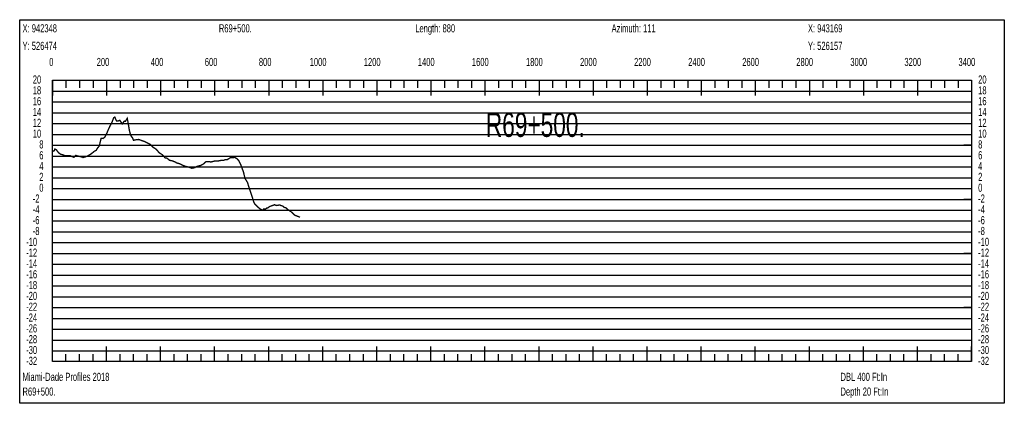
# Model space of a CAD drawing. Header units: inches. Extents: x 471865 to 538526, y 1054316 to 1102451.
# Tile 118 of 131: x 516300 to 519943, y 1094574 to 1095992. Entities that reach past the tile are written whole.
import ezdxf

# ---------------------------------------------------------------- set-up
doc = ezdxf.new("R2010")
doc.units = ezdxf.units.IN
doc.header["$MEASUREMENT"] = 0
for name, color, linetype in [('LABELS', 7, 'Continuous'), ('X_Gr1', 7, 'Continuous'), ('XSECTION', 7, 'Continuous')]:
    doc.layers.add(name, color=color, linetype=linetype)
doc.styles.get("Standard").update_dxf_attribs({"font": 'arial.ttf'})

msp = doc.modelspace()

# ---------------------------------------------------------------- linework, layer by layer
at = {"layer": 'X_Gr1', "color": 6, "linetype": 'Continuous', "lineweight": 18, "true_color": 0xff00ff, "transparency": 33554687, "const_width": 5}
msp.add_lwpolyline([(516421.9, 1095505.1), (516421.9, 1095505.1), (516428.1, 1095507.7), (516431, 1095514.3), (516435.9, 1095511.7), (516444.1, 1095500.5), (516452.1, 1095494.9), (516460.2, 1095492.8), (516469.3, 1095489.2), (516476.7, 1095489.5), (516486.5, 1095489.9), (516493.7, 1095486.5), (516501, 1095483.6), (516507.5, 1095490.7), (516534.8, 1095483.4), (516535.2, 1095482.9), (516544.1, 1095485.3), (516555, 1095490.3), (516565.9, 1095497), (516577.3, 1095506.2), (516583.9, 1095509.9), (516588, 1095517.2), (516594.9, 1095525.5), (516601.6, 1095553.5), (516609.1, 1095553.1), (516616.4, 1095559.4), (516622.9, 1095573), (516629.7, 1095589.1), (516635.4, 1095601.2), (516640.4, 1095609.5), (516648, 1095629.3), (516652.1, 1095632.2), (516659, 1095617.7), (516664.9, 1095617.8), (516670.8, 1095620.4), (516679.8, 1095606.9), (516687.2, 1095617.4), (516691.5, 1095616.5), (516698.2, 1095627.6), (516701.6, 1095611.2), (516706.1, 1095583.2), (516710.9, 1095564.8), (516718.3, 1095554.8), (516721.5, 1095546.3), (516730, 1095548.3), (516740.7, 1095549.5), (516752, 1095545.5), (516763, 1095541.5), (516770.6, 1095538), (516782.6, 1095531.6), (516793.4, 1095521.3), (516805.6, 1095513.2), (516816.6, 1095500.4), (516828.3, 1095492.9), (516838, 1095481.8), (516845.5, 1095480.4), (516854.6, 1095472.6), (516865.5, 1095470.4), (516874.2, 1095466.8), (516882.1, 1095462.5), (516889.8, 1095460.6), (516898.1, 1095457), (516909.6, 1095451.4), (516917.7, 1095449.1), (516929.4, 1095446.3), (516936.8, 1095443.1), (516947.6, 1095445.1), (516957.6, 1095450.5), (516968, 1095452.8), (516978.9, 1095458), (516989.9, 1095467.8), (517000.4, 1095468), (517007.5, 1095466.3), (517020.8, 1095469.6), (517031.6, 1095469.5), (517039.6, 1095471.1), (517046.8, 1095472.5), (517053.6, 1095472), (517060.7, 1095474.6), (517067.9, 1095474.7), (517079.8, 1095482.2), (517086.1, 1095482.3), (517096.2, 1095483.1), (517105.4, 1095477.5), (517111.8, 1095469.8), (517119.3, 1095453.5), (517128.1, 1095429.6), (517133.9, 1095405.8), (517143.2, 1095390.4), (517149.4, 1095370.4), (517160, 1095338.7), (517166.7, 1095317.1), (517169.7, 1095311.2), (517173.9, 1095307.7), (517179.5, 1095301.9), (517183.4, 1095298.1), (517188.6, 1095293.7), (517194.2, 1095290), (517198.6, 1095288.2), (517204.1, 1095293.1), (517209, 1095291.5), (517214.9, 1095296.5), (517219.7, 1095296.9), (517223.6, 1095300.9), (517230.1, 1095303.4), (517237.5, 1095306.1), (517243.4, 1095308.3), (517249.8, 1095305.4), (517255.9, 1095306.4), (517262.9, 1095307.2), (517266.6, 1095305.5), (517274.1, 1095303.1), (517279.3, 1095298.4), (517285.6, 1095296.7), (517291.9, 1095290.9), (517297.7, 1095286.5), (517303, 1095283.5), (517307.6, 1095279.5), (517312.9, 1095274.3), (517317.5, 1095269.8), (517322.4, 1095267.9), (517327.4, 1095266), (517332.5, 1095264), (517337.6, 1095262)], dxfattribs=at)
at = {"layer": 'XSECTION', "color": 18, "linetype": 'Continuous', "true_color": 0x000000}
for points in [[(516300.5, 1095992.2), (519942.9, 1095992.2), (519942.9, 1094574.2), (516300.5, 1094574.2), (516300.5, 1095992.2)], [(516421.7, 1095768.2), (519821.7, 1095768.2), (519821.7, 1094728.2), (516421.7, 1094728.2), (516421.7, 1095768.2)], [(516421.7, 1095768.2), (516421.7, 1095711.8)], [(516421.7, 1095768.2), (516421.7, 1095711.8)], [(516421.7, 1095768.2), (516421.7, 1095740.2)], [(516421.7, 1095768.2), (516421.7, 1095740.2)], [(516471.7, 1095768.2), (516471.7, 1095740.2)], [(516521.7, 1095768.2), (516521.7, 1095740.2)], [(516571.7, 1095768.2), (516571.7, 1095740.2)], [(516621.7, 1095768.2), (516621.7, 1095711.8)], [(516621.7, 1095768.2), (516621.7, 1095740.2)], [(516671.7, 1095768.2), (516671.7, 1095740.2)], [(516721.7, 1095768.2), (516721.7, 1095740.2)], [(516771.7, 1095768.2), (516771.7, 1095740.2)], [(516821.7, 1095768.2), (516821.7, 1095711.8)], [(516821.7, 1095768.2), (516821.7, 1095740.2)], [(516871.7, 1095768.2), (516871.7, 1095740.2)], [(516921.7, 1095768.2), (516921.7, 1095740.2)], [(516971.7, 1095768.2), (516971.7, 1095740.2)], [(517021.7, 1095768.2), (517021.7, 1095711.8)], [(517021.7, 1095768.2), (517021.7, 1095740.2)], [(517071.7, 1095768.2), (517071.7, 1095740.2)], [(517121.7, 1095768.2), (517121.7, 1095740.2)], [(517171.7, 1095768.2), (517171.7, 1095740.2)], [(517221.7, 1095768.2), (517221.7, 1095711.8)], [(517221.7, 1095768.2), (517221.7, 1095740.2)], [(517271.7, 1095768.2), (517271.7, 1095740.2)], [(517321.7, 1095768.2), (517321.7, 1095740.2)], [(517371.7, 1095768.2), (517371.7, 1095740.2)], [(517421.7, 1095768.2), (517421.7, 1095711.8)], [(517421.7, 1095768.2), (517421.7, 1095740.2)], [(517471.7, 1095768.2), (517471.7, 1095740.2)], [(517521.7, 1095768.2), (517521.7, 1095740.2)], [(517571.7, 1095768.2), (517571.7, 1095740.2)], [(517621.7, 1095768.2), (517621.7, 1095711.8)], [(517621.7, 1095768.2), (517621.7, 1095740.2)], [(517671.7, 1095768.2), (517671.7, 1095740.2)], [(517721.7, 1095768.2), (517721.7, 1095740.2)], [(517771.7, 1095768.2), (517771.7, 1095740.2)], [(517821.7, 1095768.2), (517821.7, 1095711.8)], [(517821.7, 1095768.2), (517821.7, 1095740.2)], [(517871.7, 1095768.2), (517871.7, 1095740.2)], [(517921.7, 1095768.2), (517921.7, 1095740.2)], [(517971.7, 1095768.2), (517971.7, 1095740.2)], [(518021.7, 1095768.2), (518021.7, 1095711.8)], [(518021.7, 1095768.2), (518021.7, 1095740.2)], [(518071.7, 1095768.2), (518071.7, 1095740.2)], [(518121.7, 1095768.2), (518121.7, 1095740.2)], [(518171.7, 1095768.2), (518171.7, 1095740.2)], [(518221.7, 1095768.2), (518221.7, 1095711.8)], [(518221.7, 1095768.2), (518221.7, 1095740.2)], [(518271.7, 1095768.2), (518271.7, 1095740.2)], [(518321.7, 1095768.2), (518321.7, 1095740.2)], [(518371.7, 1095768.2), (518371.7, 1095740.2)], [(518421.7, 1095768.2), (518421.7, 1095711.8)], [(518421.7, 1095768.2), (518421.7, 1095740.2)], [(518471.7, 1095768.2), (518471.7, 1095740.2)], [(518521.7, 1095768.2), (518521.7, 1095740.2)], [(518571.7, 1095768.2), (518571.7, 1095740.2)], [(518621.7, 1095768.2), (518621.7, 1095711.8)], [(518621.7, 1095768.2), (518621.7, 1095740.2)], [(518671.7, 1095768.2), (518671.7, 1095740.2)], [(518721.7, 1095768.2), (518721.7, 1095740.2)], [(518771.7, 1095768.2), (518771.7, 1095740.2)], [(518821.7, 1095768.2), (518821.7, 1095711.8)], [(518821.7, 1095768.2), (518821.7, 1095740.2)], [(518871.7, 1095768.2), (518871.7, 1095740.2)], [(518921.7, 1095768.2), (518921.7, 1095740.2)], [(518971.7, 1095768.2), (518971.7, 1095740.2)], [(519021.7, 1095768.2), (519021.7, 1095711.8)], [(519021.7, 1095768.2), (519021.7, 1095740.2)], [(519071.7, 1095768.2), (519071.7, 1095740.2)], [(519121.7, 1095768.2), (519121.7, 1095740.2)], [(519171.7, 1095768.2), (519171.7, 1095740.2)], [(519221.7, 1095768.2), (519221.7, 1095711.8)], [(519221.7, 1095768.2), (519221.7, 1095740.2)], [(519271.7, 1095768.2), (519271.7, 1095740.2)], [(519321.7, 1095768.2), (519321.7, 1095740.2)], [(519371.7, 1095768.2), (519371.7, 1095740.2)], [(519421.7, 1095768.2), (519421.7, 1095711.8)], [(519421.7, 1095768.2), (519421.7, 1095740.2)], [(519471.7, 1095768.2), (519471.7, 1095740.2)], [(519521.7, 1095768.2), (519521.7, 1095740.2)], [(519571.7, 1095768.2), (519571.7, 1095740.2)], [(519621.7, 1095768.2), (519621.7, 1095711.8)], [(519621.7, 1095768.2), (519621.7, 1095740.2)], [(519671.7, 1095768.2), (519671.7, 1095740.2)], [(519721.7, 1095768.2), (519721.7, 1095740.2)], [(519771.7, 1095768.2), (519771.7, 1095740.2)], [(519821.7, 1095768.2), (519821.7, 1095711.8)], [(519821.7, 1095768.2), (519821.7, 1095740.2)], [(516421.7, 1095528.2), (516449.7, 1095528.2)], [(519821.7, 1095528.2), (519793.7, 1095528.2)], [(516421.7, 1095328.2), (516449.7, 1095328.2)], [(519821.7, 1095328.2), (519793.7, 1095328.2)], [(516421.7, 1095128.2), (516449.7, 1095128.2)], [(519821.7, 1095128.2), (519793.7, 1095128.2)], [(516421.7, 1094928.2), (516449.7, 1094928.2)], [(519821.7, 1094928.2), (519793.7, 1094928.2)], [(516421.7, 1094728.2), (516421.7, 1094784.6)], [(516421.7, 1094728.2), (516421.7, 1094784.6)], [(516621.7, 1094728.2), (516621.7, 1094784.6)], [(516821.7, 1094728.2), (516821.7, 1094784.6)], [(517021.7, 1094728.2), (517021.7, 1094784.6)], [(517221.7, 1094728.2), (517221.7, 1094784.6)], [(517421.7, 1094728.2), (517421.7, 1094784.6)], [(517621.7, 1094728.2), (517621.7, 1094784.6)], [(517821.7, 1094728.2), (517821.7, 1094784.6)], [(518021.7, 1094728.2), (518021.7, 1094784.6)], [(518221.7, 1094728.2), (518221.7, 1094784.6)], [(518421.7, 1094728.2), (518421.7, 1094784.6)], [(518621.7, 1094728.2), (518621.7, 1094784.6)], [(518821.7, 1094728.2), (518821.7, 1094784.6)], [(519021.7, 1094728.2), (519021.7, 1094784.6)], [(519221.7, 1094728.2), (519221.7, 1094784.6)], [(519421.7, 1094728.2), (519421.7, 1094784.6)], [(519621.7, 1094728.2), (519621.7, 1094784.6)], [(519821.7, 1094728.2), (519821.7, 1094784.6)], [(516421.7, 1094728.2), (516421.7, 1094756.2)], [(516421.7, 1094728.2), (516421.7, 1094756.2)], [(516471.7, 1094728.2), (516471.7, 1094756.2)], [(516521.7, 1094728.2), (516521.7, 1094756.2)], [(516571.7, 1094728.2), (516571.7, 1094756.2)], [(516621.7, 1094728.2), (516621.7, 1094756.2)], [(516671.7, 1094728.2), (516671.7, 1094756.2)], [(516721.7, 1094728.2), (516721.7, 1094756.2)], [(516771.7, 1094728.2), (516771.7, 1094756.2)], [(516821.7, 1094728.2), (516821.7, 1094756.2)], [(516871.7, 1094728.2), (516871.7, 1094756.2)], [(516921.7, 1094728.2), (516921.7, 1094756.2)], [(516971.7, 1094728.2), (516971.7, 1094756.2)], [(517021.7, 1094728.2), (517021.7, 1094756.2)], [(517071.7, 1094728.2), (517071.7, 1094756.2)], [(517121.7, 1094728.2), (517121.7, 1094756.2)], [(517171.7, 1094728.2), (517171.7, 1094756.2)], [(517221.7, 1094728.2), (517221.7, 1094756.2)], [(517271.7, 1094728.2), (517271.7, 1094756.2)], [(517321.7, 1094728.2), (517321.7, 1094756.2)], [(517371.7, 1094728.2), (517371.7, 1094756.2)], [(517421.7, 1094728.2), (517421.7, 1094756.2)], [(517471.7, 1094728.2), (517471.7, 1094756.2)], [(517521.7, 1094728.2), (517521.7, 1094756.2)], [(517571.7, 1094728.2), (517571.7, 1094756.2)], [(517621.7, 1094728.2), (517621.7, 1094756.2)], [(517671.7, 1094728.2), (517671.7, 1094756.2)], [(517721.7, 1094728.2), (517721.7, 1094756.2)], [(517771.7, 1094728.2), (517771.7, 1094756.2)], [(517821.7, 1094728.2), (517821.7, 1094756.2)], [(517871.7, 1094728.2), (517871.7, 1094756.2)], [(517921.7, 1094728.2), (517921.7, 1094756.2)], [(517971.7, 1094728.2), (517971.7, 1094756.2)], [(518021.7, 1094728.2), (518021.7, 1094756.2)], [(518071.7, 1094728.2), (518071.7, 1094756.2)], [(518121.7, 1094728.2), (518121.7, 1094756.2)], [(518171.7, 1094728.2), (518171.7, 1094756.2)], [(518221.7, 1094728.2), (518221.7, 1094756.2)], [(518271.7, 1094728.2), (518271.7, 1094756.2)], [(518321.7, 1094728.2), (518321.7, 1094756.2)], [(518371.7, 1094728.2), (518371.7, 1094756.2)], [(518421.7, 1094728.2), (518421.7, 1094756.2)], [(518471.7, 1094728.2), (518471.7, 1094756.2)], [(518521.7, 1094728.2), (518521.7, 1094756.2)], [(518571.7, 1094728.2), (518571.7, 1094756.2)], [(518621.7, 1094728.2), (518621.7, 1094756.2)], [(518671.7, 1094728.2), (518671.7, 1094756.2)], [(518721.7, 1094728.2), (518721.7, 1094756.2)], [(518771.7, 1094728.2), (518771.7, 1094756.2)], [(518821.7, 1094728.2), (518821.7, 1094756.2)], [(518871.7, 1094728.2), (518871.7, 1094756.2)], [(518921.7, 1094728.2), (518921.7, 1094756.2)], [(518971.7, 1094728.2), (518971.7, 1094756.2)], [(519021.7, 1094728.2), (519021.7, 1094756.2)], [(519071.7, 1094728.2), (519071.7, 1094756.2)], [(519121.7, 1094728.2), (519121.7, 1094756.2)], [(519171.7, 1094728.2), (519171.7, 1094756.2)], [(519221.7, 1094728.2), (519221.7, 1094756.2)], [(519271.7, 1094728.2), (519271.7, 1094756.2)], [(519321.7, 1094728.2), (519321.7, 1094756.2)], [(519371.7, 1094728.2), (519371.7, 1094756.2)], [(519421.7, 1094728.2), (519421.7, 1094756.2)], [(519471.7, 1094728.2), (519471.7, 1094756.2)], [(519521.7, 1094728.2), (519521.7, 1094756.2)], [(519571.7, 1094728.2), (519571.7, 1094756.2)], [(519621.7, 1094728.2), (519621.7, 1094756.2)], [(519671.7, 1094728.2), (519671.7, 1094756.2)], [(519721.7, 1094728.2), (519721.7, 1094756.2)], [(519771.7, 1094728.2), (519771.7, 1094756.2)], [(519821.7, 1094728.2), (519821.7, 1094756.2)]]:
    msp.add_lwpolyline(points, dxfattribs=at)
at = {"layer": 'XSECTION', "color": 18, "true_color": 0x000000}
for points in [[(516421.7, 1095728.2), (519821.7, 1095728.2)], [(516421.7, 1095688.2), (519821.7, 1095688.2)], [(516421.7, 1095648.2), (519821.7, 1095648.2)], [(516421.7, 1095608.2), (519821.7, 1095608.2)], [(516421.7, 1095568.2), (519821.7, 1095568.2)], [(516421.7, 1095528.2), (519821.7, 1095528.2)], [(516421.7, 1095488.2), (519821.7, 1095488.2)], [(516421.7, 1095448.2), (519821.7, 1095448.2)], [(516421.7, 1095408.2), (519821.7, 1095408.2)], [(516421.7, 1095368.2), (519821.7, 1095368.2)], [(516421.7, 1095328.2), (519821.7, 1095328.2)], [(516421.7, 1095288.2), (519821.7, 1095288.2)], [(516421.7, 1095248.2), (519821.7, 1095248.2)], [(516421.7, 1095208.2), (519821.7, 1095208.2)], [(516421.7, 1095168.2), (519821.7, 1095168.2)], [(516421.7, 1095128.2), (519821.7, 1095128.2)], [(516421.7, 1095088.2), (519821.7, 1095088.2)], [(516421.7, 1095048.2), (519821.7, 1095048.2)], [(516421.7, 1095008.2), (519821.7, 1095008.2)], [(516421.7, 1094968.2), (519821.7, 1094968.2)], [(516421.7, 1094928.2), (519821.7, 1094928.2)], [(516421.7, 1094888.2), (519821.7, 1094888.2)], [(516421.7, 1094848.2), (519821.7, 1094848.2)], [(516421.7, 1094808.2), (519821.7, 1094808.2)], [(516421.7, 1094768.2), (519821.7, 1094768.2)]]:
    msp.add_lwpolyline(points, dxfattribs=at)

# ---------------------------------------------------------------- texts
at = {"layer": 'LABELS', "color": 18, "true_color": 0x000000, "width": 0.666667}
for s, height, p in [('X: 942348', 30, (516310.9, 1095945.4)), ('R69+500.', 30, (517037.3, 1095945.4)), ('Length: 880', 30, (517763.7, 1095945.4)), ('Azimuth: 111', 30, (518490.1, 1095945.4)), ('X: 943169', 30, (519216.5, 1095945.4)), ('Y: 526474', 30, (516310.9, 1095880.6)), ('Y: 526157', 30, (519216.5, 1095880.6)), ('0', 30, (516409.7, 1095821)), ('0', 30, (516409.7, 1095821)), ('200', 30, (516585.3, 1095821)), ('400', 30, (516785.3, 1095821)), ('600', 30, (516985.3, 1095821)), ('800', 30, (517185.3, 1095821)), ('1000', 30, (517373.3, 1095821)), ('1200', 30, (517573.3, 1095821)), ('1400', 30, (517773.3, 1095821)), ('1600', 30, (517973.3, 1095821)), ('1800', 30, (518173.3, 1095821)), ('2000', 30, (518373.3, 1095821)), ('2200', 30, (518573.3, 1095821)), ('2400', 30, (518773.3, 1095821)), ('2600', 30, (518973.3, 1095821)), ('2800', 30, (519173.3, 1095821)), ('3000', 30, (519373.3, 1095821)), ('3200', 30, (519573.3, 1095821)), ('3400', 30, (519773.3, 1095821)), ('20', 30, (516348.9, 1095756.2)), ('20', 30, (519846.1, 1095756.2)), ('18', 30, (516348.9, 1095716.2)), ('18', 30, (519846.1, 1095716.2)), ('16', 30, (516348.9, 1095676.2)), ('16', 30, (519846.1, 1095676.2)), ('14', 30, (516348.9, 1095636.2)), ('R69+500.', 90, (518024.9, 1095559)), ('14', 30, (519846.1, 1095636.2)), ('12', 30, (516348.9, 1095596.2)), ('12', 30, (519846.1, 1095596.2)), ('10', 30, (516348.9, 1095556.2)), ('10', 30, (519846.1, 1095556.2)), ('8', 30, (516372.9, 1095516.2)), ('8', 30, (519846.1, 1095516.2)), ('6', 30, (516372.9, 1095476.2)), ('6', 30, (519846.1, 1095476.2)), ('4', 30, (516372.9, 1095436.2)), ('4', 30, (519846.1, 1095436.2)), ('2', 30, (516372.9, 1095396.2)), ('2', 30, (519846.1, 1095396.2)), ('0', 30, (516372.9, 1095356.2)), ('0', 30, (519846.1, 1095356.2)), ('-2', 30, (516348.9, 1095316.2)), ('-2', 30, (519846.1, 1095316.2)), ('-4', 30, (516348.9, 1095276.2)), ('-4', 30, (519846.1, 1095276.2)), ('-6', 30, (516348.9, 1095236.2)), ('-6', 30, (519846.1, 1095236.2)), ('-8', 30, (516348.9, 1095196.2)), ('-8', 30, (519846.1, 1095196.2)), ('-10', 30, (516324.5, 1095156.2)), ('-10', 30, (519846.1, 1095156.2)), ('-12', 30, (516324.5, 1095116.2)), ('-12', 30, (519846.1, 1095116.2)), ('-14', 30, (516324.5, 1095076.2)), ('-14', 30, (519846.1, 1095076.2)), ('-16', 30, (516324.5, 1095036.2)), ('-16', 30, (519846.1, 1095036.2)), ('-18', 30, (516324.5, 1094996.2)), ('-18', 30, (519846.1, 1094996.2)), ('-20', 30, (516324.5, 1094956.2)), ('-20', 30, (519846.1, 1094956.2)), ('-22', 30, (516324.5, 1094916.2)), ('-22', 30, (519846.1, 1094916.2)), ('-24', 30, (516324.5, 1094876.2)), ('-24', 30, (519846.1, 1094876.2)), ('-26', 30, (516324.5, 1094836.2)), ('-26', 30, (519846.1, 1094836.2)), ('-28', 30, (516324.5, 1094796.2)), ('-28', 30, (519846.1, 1094796.2)), ('-30', 30, (516324.5, 1094756.2)), ('-30', 30, (519846.1, 1094756.2)), ('-32', 30, (516324.5, 1094716.2)), ('-32', 30, (519846.1, 1094716.2)), ('Miami-Dade Profiles 2018', 30, (516310.9, 1094657)), ('DBL 400 Ft:In', 30, (519336.9, 1094657)), ('R69+500.', 30, (516310.9, 1094602.6)), ('Depth 20 Ft:In', 30, (519336.9, 1094602.6))]:
    msp.add_text(s, height=height, dxfattribs=at).set_placement(p)

doc.saveas('drawing.dxf')
